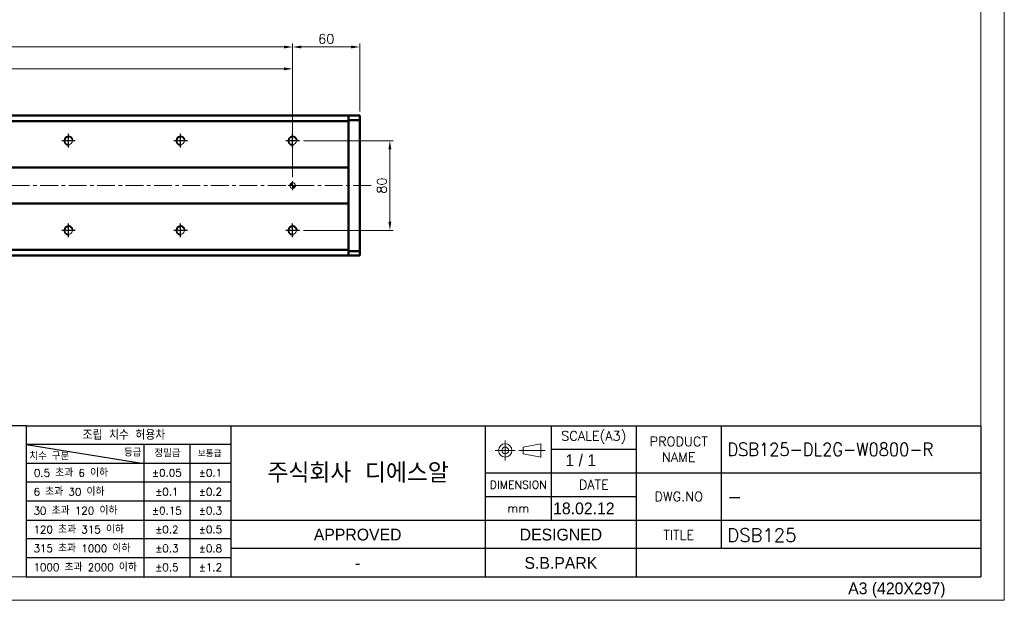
# Model space of a CAD drawing. Header units: millimetres. Extents: x 46891 to 50316, y 6223 to 9780.
# Tile 5 of 7: x 49437 to 50316, y 8529 to 9047. Entities that reach past the tile are written whole.
import ezdxf
from ezdxf.enums import TextEntityAlignment as Align

# ---------------------------------------------------------------- set-up
doc = ezdxf.new("R2010")
doc.units = ezdxf.units.MM
doc.header["$LTSCALE"] = 0.5
doc.linetypes.add('CENTER', pattern=[50.8, 31.75, -6.35, 6.35, -6.35])
doc.layers.get('0').update_dxf_attribs({"lineweight": 20})
doc.layers.add('1', color=1, linetype='CENTER', lineweight=13)
doc.layers.add('외형선(ISO)', color=7, linetype='Continuous', lineweight=50)
for name, color, linetype in [('3', 3, 'Continuous'), ('C', 1, 'CENTER'), ('DIM', 4, 'Continuous')]:
    doc.layers.add(name, color=color, linetype=linetype)
doc.styles.add('ACISOGDT', font='amgdt.shx')
doc.styles.add('DSR TEXT', font='romans.shx', dxfattribs={"bigfont": 'whgtxt.shx'})
doc.styles.get("Standard").update_dxf_attribs({"font": 'romans.shx', "bigfont": 'whgtxt.shx'})
doc.dimstyles.new('DSR', dxfattribs={"dimscale": 2, "dimtxt": 3, "dimasz": 3, "dimexe": 0.5, "dimexo": 0.5, "dimgap": 0.5, "dimtad": 1, "dimdsep": 46, "dimtxsty": 'Standard', "dimcen": 2.5, "dimclrd": 4, "dimclre": 4, "dimclrt": 2, "dimadec": 0, "dimazin": 2, "dimtfac": 1, "dimtmove": 0, "dimatfit": 3, "dimfxl": 0, "dimlwd": -1, "dimlwe": -1, "dimarcsym": 0})

# ---------------------------------------------------------------- blocks, each defined once
blk = doc.blocks.new('A$C13F00394')
for p, q in [((109.11, 28.14), (105.34, 27.43)), ((105.34, 27.43), (105.34, 26.01)), ((109.11, 25.3), (109.11, 28.14)), ((105.34, 26.01), (109.11, 25.3))]:
    blk.add_line(p, q)
for radius in [1.42, 0.71]:
    blk.add_circle((101.56, 26.76), radius)
at = {"layer": '1'}
for p, q in [((101.56, 28.89), (101.56, 24.63)), ((103.69, 26.76), (99.44, 26.76)), ((104.41, 26.76), (110.04, 26.76))]:
    blk.add_line(p, q, dxfattribs=at)
at = {"layer": '3'}
for p, q in [((0, 32), (-207.68, 32)), ((0, 32), (202.32, 32)), ((0, 32), (0, 0)), ((43.43, 32), (43.43, 0)), ((97.32, 32), (97.32, 12)), ((111.32, 32), (111.32, 12)), ((129.32, 32), (129.32, 0)), ((147.32, 32), (147.32, 6)), ((202.32, 32), (202.32, 0)), ((0, 28), (25, 24)), ((43.43, 28), (0, 28)), ((25, 28), (25, 0)), ((34.7, 28), (34.7, 0)), ((111.32, 27), (129.32, 27)), ((43.43, 24), (0, 24)), ((97.32, 22), (202.32, 22)), ((43.43, 20), (0, 20)), ((97.32, 17), (129.32, 17)), ((43.43, 16), (0, 16)), ((0, 12), (129.32, 12)), ((97.32, 12), (97.32, 0)), ((129.32, 12), (202.32, 12)), ((43.43, 8), (0, 8)), ((97.32, 6), (43.43, 6)), ((129.32, 6), (97.32, 6)), ((202.32, 6), (129.32, 6)), ((43.43, 4), (0, 4)), ((0, 0), (202.32, 0))]:
    blk.add_line(p, q, dxfattribs=at)
at = {"color": 0, "style": 'DSR TEXT'}
for s, height, p in [('조립 치수 허용차', 2, (11.97, 29.02)), ('등급', 1.5, (20.77, 25.52)), ('치수 구분', 1.5, (0.69, 24.78)), ('정밀급', 1.5, (27.18, 25.37)), ('보통급', 1.3, (36.41, 25.38)), (' 0.5 초과 6 이하', 1.6, (0.56, 21.19)), (' 6 초과 30 이하', 1.6, (0.49, 17.19)), (' 30 초과 120 이하', 1.6, (0.49, 13.19)), (' 120 초과 315 이하', 1.6, (0.49, 9.19)), (' 315 초과 1000 이하', 1.6, (0.49, 5.19)), (' 1000 초과 2000 이하', 1.6, (0.49, 1.19))]:
    blk.add_text(s, height=height, dxfattribs=at).set_placement(p)
at = {"color": 7, "style": 'ACISOGDT'}
for s, p in [('APPROVED', (70.28, 8.93)), ('DESIGNED', (113.35, 8.93))]:
    blk.add_text(s, height=2.5, dxfattribs=at).set_placement(p, align=Align.MIDDLE_CENTER)
at = {"color": 7, "attachment_point": 5, "style": 'DSR TEXT'}
for s, insert, char_height in [('SCALE(A3)', (120.32, 29.5), 2), ('PRODUCT\\PNAME', (138.32, 27), 2), ('주식회사 디에스알', (70.37, 22), 4.2), ('DIMENSION', (104.32, 19.5), 1.7), ('DATE', (120.32, 19.5), 2), ('DWG.NO', (138.32, 17), 2), ('mm', (104.32, 14.5), 1.8), ('TITLE', (138.32, 8.83), 2)]:
    blk.add_mtext(s, dxfattribs=dict(at, insert=insert, char_height=char_height))
at = {"color": 0, "char_height": 1.6, "attachment_point": 5, "style": 'DSR TEXT'}
for s, insert in [('%%P0.05', (29.85, 22)), ('%%P0.1', (39.07, 22)), ('%%P0.1', (29.85, 18)), ('%%P0.2', (39.07, 18)), ('%%P0.15', (29.85, 14)), ('%%P0.3', (39.07, 14)), ('%%P0.2', (29.85, 10)), ('%%P0.5', (39.07, 10)), ('%%P0.3', (29.85, 6)), ('%%P0.8', (39.07, 6)), ('%%P0.5', (29.85, 2)), ('%%P1.2', (39.07, 2))]:
    blk.add_mtext(s, dxfattribs=dict(at, insert=insert))
blk = doc.blocks.new('A$C1C1952E1')
at = {"color": 1}
blk.add_lwpolyline([(0, 0), (420, 0), (420, 297), (0, 297)], close=True, dxfattribs=at)
at = {"color": 3}
blk.add_lwpolyline([(5, 5), (415, 5), (415, 292), (5, 292)], close=True, dxfattribs=at)
at = {"color": 7, "style": 'ACISOGDT'}
blk.add_text('A3 (420X297)', height=2.5, dxfattribs=at).set_placement((386.91, 1.28))
blk = doc.blocks.new('A$C33E56CC6')
h = blk.add_hatch()
h.set_pattern_fill('ANSI31', color=256, style=0)
h.set_pattern_definition([(45, (-7065.45672, -6508.5399), (-0.0883883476, 0.0883883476), [])])
h.paths.add_polyline_path([(4, 6.5, 0.414214), (1.5, 4), (4, 4)])
h.paths.add_polyline_path([(6.5, 4), (4, 4), (4, 1.5, 0.414214)])
blk.add_circle((4, 4), 2.5)
at = {"layer": '1'}
for p, q in [((0, 4), (8, 4)), ((4, 0), (4, 8))]:
    blk.add_line(p, q, dxfattribs=at)
blk = doc.blocks.new('tap8')
blk.add_circle((0, 0), 3.4)
at = {"layer": 'C', "color": 1, "linetype": 'CENTER'}
for p, q in [((-6.05, 0), (6.05, 0)), ((0, -6.05), (0, 6.05))]:
    blk.add_line(p, q, dxfattribs=at)
at = {"layer": 'DIM', "color": 3}
blk.add_arc((0, 0), 4, 263.84551, 189.43144, dxfattribs=at)
blk = doc.blocks.new('*D120')
at = {"color": 1, "linetype": 'ByBlock'}
for p, q in [((48780.45, 8906.75), (48780.45, 9006.34)), ((48788.25, 9003.34), (49672.65, 9003.34)), ((49680.45, 8906.75), (49680.45, 9006.34))]:
    blk.add_line(p, q, dxfattribs=at)
at = {"color": 1}
for points in [[(48788.25, 9004.64), (48788.25, 9002.04), (48780.45, 9003.34)], [(49672.65, 9004.64), (49672.65, 9002.04), (49680.45, 9003.34)]]:
    blk.add_solid(points, dxfattribs=at)
at = {"layer": 'Defpoints', "color": 0}
for p in [(49680.45, 9003.34), (48780.45, 8903.15), (49680.45, 8903.15)]:
    blk.add_point(p, dxfattribs=at)
at = {"color": 3, "insert": (49230.45, 9010.54), "char_height": 8.4, "attachment_point": 5, "style": 'DSR TEXT'}
blk.add_mtext('900%%P0.02', dxfattribs=at)
blk = doc.blocks.new('*D122')
at = {"color": 1, "linetype": 'ByBlock'}
for p, q in [((49680.45, 8950.36), (49680.45, 9025.83)), ((49688.25, 9022.83), (49732.65, 9022.83)), ((49740.45, 8965.25), (49740.45, 9025.83))]:
    blk.add_line(p, q, dxfattribs=at)
at = {"color": 1}
for points in [[(49688.25, 9024.13), (49688.25, 9021.53), (49680.45, 9022.83)], [(49732.65, 9024.13), (49732.65, 9021.53), (49740.45, 9022.83)]]:
    blk.add_solid(points, dxfattribs=at)
at = {"layer": 'Defpoints', "color": 0}
for p in [(49740.45, 9022.83), (49740.45, 8961.65), (49680.45, 8946.76)]:
    blk.add_point(p, dxfattribs=at)
at = {"color": 3, "insert": (49710.45, 9030.03), "char_height": 8.4, "attachment_point": 5, "style": 'DSR TEXT'}
blk.add_mtext('60', dxfattribs=at)
blk = doc.blocks.new('*D125')
at = {"color": 1, "linetype": 'ByBlock'}
for p, q in [((48780.45, 8948.8), (48780.45, 9025.83)), ((48788.25, 9022.83), (49672.65, 9022.83)), ((49680.45, 8948.8), (49680.45, 9025.83))]:
    blk.add_line(p, q, dxfattribs=at)
at = {"color": 1}
for points in [[(48788.25, 9024.13), (48788.25, 9021.53), (48780.45, 9022.83)], [(49672.65, 9024.13), (49672.65, 9021.53), (49680.45, 9022.83)]]:
    blk.add_solid(points, dxfattribs=at)
at = {"layer": 'Defpoints', "color": 0}
for p in [(49680.45, 9022.83), (48780.45, 8945.2), (49680.45, 8945.2)]:
    blk.add_point(p, dxfattribs=at)
at = {"color": 3, "insert": (49230.45, 9030.03), "char_height": 8.4, "attachment_point": 5, "style": 'DSR TEXT'}
blk.add_mtext('9X100PITCH=900', dxfattribs=at)
blk = doc.blocks.new('*D126')
at = {"color": 1, "linetype": 'ByBlock'}
for p, q in [((49690.1, 8939.15), (49770.29, 8939.15)), ((49767.29, 8866.95), (49767.29, 8931.35)), ((49690.1, 8859.15), (49770.29, 8859.15))]:
    blk.add_line(p, q, dxfattribs=at)
at = {"color": 1}
for points in [[(49765.99, 8931.35), (49768.59, 8931.35), (49767.29, 8939.15)], [(49765.99, 8866.95), (49768.59, 8866.95), (49767.29, 8859.15)]]:
    blk.add_solid(points, dxfattribs=at)
at = {"layer": 'Defpoints', "color": 0}
for p in [(49686.5, 8939.15), (49767.29, 8939.15), (49686.5, 8859.15)]:
    blk.add_point(p, dxfattribs=at)
at = {"color": 3, "insert": (49760.09, 8899.15), "char_height": 8.4, "attachment_point": 5, "rotation": 90, "style": 'DSR TEXT'}
blk.add_mtext('80', dxfattribs=at)

msp = doc.modelspace()

# ---------------------------------------------------------------- linework, layer by layer
at = {"layer": '1'}
msp.add_line((49750.45364, 8899.15198), (48630.45364, 8899.15198), dxfattribs=at)
at = {"layer": '3'}
for p in [(50294.65132, 8684.83952), (49442.49018, 8550.05552)]:
    msp.add_line(p, (50294.65132, 8550.05552), dxfattribs=at)
at = {"layer": '외형선(ISO)'}
for p, q in [((49730.45364, 8961.65198), (48713.45364, 8961.65198)), ((48713.45364, 8956.65198), (49730.45364, 8956.65198)), ((49730.45364, 8960.7733), (49730.45364, 8961.65198)), ((49730.45364, 8961.65198), (49730.45364, 8960.7733)), ((49730.45364, 8961.65198), (49740.45364, 8961.65198)), ((49730.45364, 8960.7733), (49730.45364, 8956.65198)), ((49730.45364, 8957.65198), (49730.45364, 8960.7733)), ((49730.45364, 8957.65198), (49740.45364, 8957.65198)), ((49730.45364, 8956.65198), (49730.45364, 8915.15198)), ((49740.45364, 8960.7733), (49740.45364, 8961.65198)), ((49740.45364, 8960.7733), (49740.45364, 8957.65198)), ((49740.45364, 8957.65198), (49740.45364, 8840.65198)), ((49730.45364, 8915.15198), (48713.45364, 8915.15198)), ((49730.45364, 8915.15198), (49730.45364, 8914.29842)), ((49730.45364, 8914.29842), (49730.45364, 8913.94487)), ((49730.45364, 8913.94487), (49730.45364, 8884.35908)), ((49730.45364, 8884.35908), (49730.45364, 8913.94487)), ((48713.45364, 8883.15198), (49730.45364, 8883.15198)), ((49730.45364, 8884.35908), (49730.45364, 8884.00553)), ((49730.45364, 8884.00553), (49730.45364, 8883.15198)), ((49730.45364, 8883.15198), (49730.45364, 8841.65198)), ((49730.45364, 8841.65198), (48713.45364, 8841.65198)), ((49730.45364, 8841.65198), (49730.45364, 8837.53066)), ((49730.45364, 8836.65198), (48713.45364, 8836.65198)), ((49730.45364, 8837.53066), (49730.45364, 8840.65198)), ((49730.45364, 8840.65198), (49740.45364, 8840.65198)), ((49730.45364, 8836.65198), (49730.45364, 8837.53066)), ((49730.45364, 8837.53066), (49730.45364, 8836.65198)), ((49730.45364, 8836.65198), (49740.45364, 8836.65198)), ((49740.45364, 8840.65198), (49740.45364, 8837.53066)), ((49740.45364, 8836.65198), (49740.45364, 8837.53066))]:
    msp.add_line(p, q, dxfattribs=at)

# ---------------------------------------------------------------- block references
at = {"xscale": 4.212, "yscale": 4.212, "zscale": 4.212}
for name, p in [('A$C1C1952E1', (48546.67132, 8528.99552)), ('A$C13F00394', (49442.49018, 8550.05552))]:
    msp.add_blockref(name, p, dxfattribs=at)
at = {"rotation": 90}
for p in [(49480.45364, 8939.15198), (49580.45364, 8939.15198), (49680.45364, 8939.15198), (49480.45364, 8859.15198), (49580.45364, 8859.15198), (49680.45364, 8859.15198)]:
    msp.add_blockref('tap8', p, dxfattribs=at)
msp.add_blockref('A$C33E56CC6', (49676.45364, 8895.15198))

# ---------------------------------------------------------------- texts
at = {"color": 2, "style": 'DSR TEXT', "width": 0.9}
msp.add_text('DSB125-DL2G-W0800-R', height=11.7936, dxfattribs=at).set_placement((50068.51141, 8657.80545))
at = {"color": 2}
for s, height, style, p in [('1 / 1', 10.53, 'ACISOGDT', (49923.94518, 8648.73666)), ('18.02.12', 10.53, 'ACISOGDT', (49913.00226, 8605.75724)), ('-', 11.7936, 'DSR TEXT', (50068.51141, 8615.68545)), ('DSB125', 11.7936, 'DSR TEXT', (50068.51141, 8581.25369))]:
    msp.add_text(s, height=height, dxfattribs=dict(at, style=style)).set_placement(p)
at = {"color": 2, "style": 'ACISOGDT'}
for s, p in [('-', (49738.52193, 8562.37644)), ('S.B.PARK', (49919.90462, 8562.37644))]:
    msp.add_text(s, height=10.53, dxfattribs=at).set_placement(p, align=Align.MIDDLE_CENTER)

# ---------------------------------------------------------------- dimensions: what is measured, and where the dimension line sits
for base, p1, p2, text, picture, middle in [((49680.45364, 9022.82658), (48780.45364, 8945.19895), (49680.45364, 8945.19895), '9X100PITCH=<>', '*D125', (49230.45364, 9030.02658)), ((49680.45364, 9003.34406), (48780.45364, 8903.15198), (49680.45364, 8903.15198), '<>%%P0.02', '*D120', (49230.45364, 9010.54406))]:
    dim = msp.add_linear_dim(base=base, p1=p1, p2=p2, text=text, dimstyle='DSR', override={"dimscale": 3, "dimtxt": 2.8, "dimasz": 2.600136, "dimexe": 1, "dimexo": 1.2, "dimgap": 1, "dimdec": 4, "dimtxsty": 'DSR TEXT', "dimclrd": 1, "dimclre": 1, "dimclrt": 3, "dimtdec": 4, "dimtix": 1})
    dim.commit()
    dim.dimension.update_dxf_attribs({"geometry": picture, "text_midpoint": middle})
dim = msp.add_linear_dim(base=(49740.45364, 9022.82658), p1=(49680.45364, 8946.76362), p2=(49740.45364, 8961.65198), dimstyle='DSR', override={"dimscale": 3, "dimtxt": 2.8, "dimasz": 2.600136, "dimexe": 1, "dimexo": 1.2, "dimgap": 1, "dimdec": 4, "dimtxsty": 'DSR TEXT', "dimclrd": 1, "dimclre": 1, "dimclrt": 3, "dimtdec": 4, "dimtix": 1})
dim.commit()
dim.dimension.update_dxf_attribs({"geometry": '*D122', "text_midpoint": (49710.45364, 9022.82658), "dimtype": 160})
dim = msp.add_linear_dim(base=(49767.29218, 8939.15198), p1=(49686.50061, 8859.15198), p2=(49686.50061, 8939.15198), angle=90, dimstyle='DSR', override={"dimscale": 3, "dimtxt": 2.8, "dimasz": 2.600136, "dimexe": 1, "dimexo": 1.2, "dimgap": 1, "dimdec": 4, "dimtxsty": 'DSR TEXT', "dimclrd": 1, "dimclre": 1, "dimclrt": 3, "dimtdec": 4, "dimtix": 1})
dim.commit()
dim.dimension.update_dxf_attribs({"geometry": '*D126', "text_midpoint": (49760.09218, 8899.15198)})

doc.saveas('drawing.dxf')
